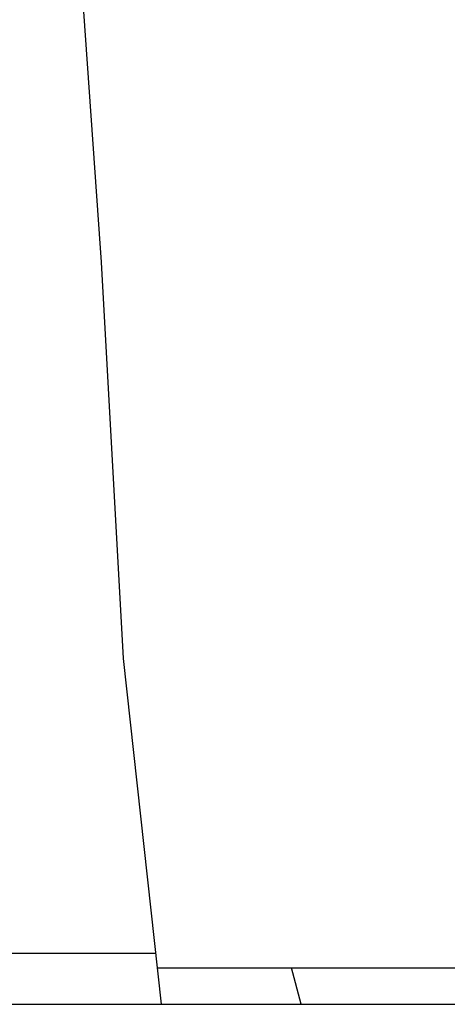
# Model space of a CAD drawing. Header units: centimetres. Extents: x 1912 to 37354, y 4932 to 6633.
# Tile 54 of 236: x 13941.56 to 13942.73, y 5621.79 to 5624.48. Entities that reach past the tile are written whole.
import ezdxf

# ---------------------------------------------------------------- set-up
doc = ezdxf.new("R2010")
doc.units = ezdxf.units.CM
doc.layers.add('$_urządzenia', color=250, linetype='Continuous')

# ---------------------------------------------------------------- blocks, each defined once
blk = doc.blocks.new('A$C92957c0b')
at = {"layer": '$_urządzenia'}
h = blk.add_hatch(dxfattribs=at)
h.set_pattern_fill('_USER', color=256, scale=11.9003414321, angle=285.0000000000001, pattern_type=0)
h.set_pattern_definition([(285.0000000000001, (-1585.0724248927, -2113.6056866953), (11.49484713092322, 3.080035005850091), [])])
h.paths.add_polyline_path([(-212.1184111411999, -1126), (-212.1184111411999, -1127), (-226.9642974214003, -1127), (-227.0064522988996, -1126.756970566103), (-227.0480494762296, -1126.509294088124), (-227.0890889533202, -1126.256970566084), (-227.1295707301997, -1126)])
for p, q in [((-229.0811104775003, -1099.0824711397), (-228.5336698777, -1106.74937655)), ((-228.5336698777, -1106.74937655), (-227.9372186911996, -1117.558112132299)), ((-227.9372186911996, -1117.558112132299), (-226.8972159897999, -1127)), ((-300, -1125.6), (-227.0514228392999, -1125.6)), ((-227.0073637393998, -1126), (-212.1184111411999, -1126)), ((-298.5999999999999, -1127), (-226.8972159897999, -1127)), ((-226.8972159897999, -1127), (-212.1184111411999, -1127))]:
    blk.add_line(p, q, dxfattribs=at)

msp = doc.modelspace()

# ---------------------------------------------------------------- block references
at = {"layer": '$_urządzenia', "xscale": 0.1, "yscale": 0.1, "zscale": 0.1}
msp.add_blockref('A$C92957c0b', (13964.63789510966, 5734.494039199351), dxfattribs=at)

doc.saveas('drawing.dxf')
